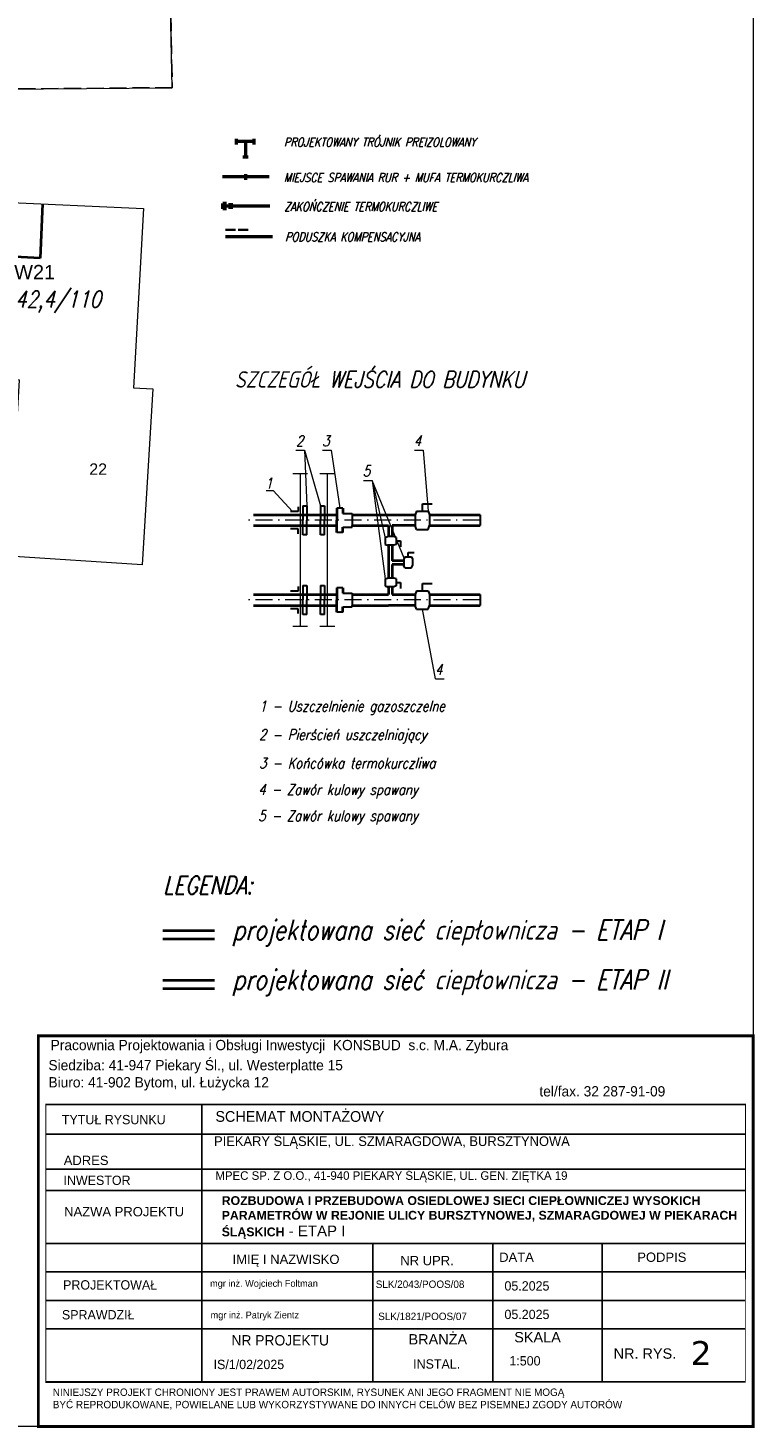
# Model space of a CAD drawing. Extents: x 6567519 to 6569315, y 5583523 to 5585607.
# Tile 27 of 67: x 6568627 to 6568691, y 5583953 to 5584075. Entities that reach past the tile are written whole.
import ezdxf
from ezdxf.enums import TextEntityAlignment as Align

# ---------------------------------------------------------------- set-up
doc = ezdxf.new("R2010")
doc.units = 0
for name, pattern in [('1', [0]), ('GAG', [2.5, 1.5, -0.5, 0, -0.5]), ('GAK', [3.5, 2, -0.7, 0.1, -0.7]), ('PRZER3-1', [4, 3, -1])]:
    doc.linetypes.add(name, pattern=pattern)
for name, color, linetype, lineweight in [('0-opis', 7, '1', 25), ('alarm', 51, 'CONTINUOUS', 50), ('GEPADR_O', 7, 'CONTINUOUS', 18), ('GESBZO', 7, 'CONTINUOUS', 50), ('GSLKRW', 7, 'CONTINUOUS', 25), ('GSSKOA', 7, 'PRZER3-1', 18), ('pomocnicza', 140, 'CONTINUOUS', 30), ('siec', 7, 'GAK', 70)]:
    doc.layers.add(name, color=color, linetype=linetype, lineweight=lineweight)
doc.layers.add('_D.OBRZEŻE', color=43, linetype='CONTINUOUS')
doc.styles.add('GEO-INFO', font='arial.ttf')
doc.styles.add('OPIS_BUDYNKU', font='SIMPLEX', dxfattribs={"width": 0.8, "oblique": 15.00003, "height": 1.25})
doc.styles.add('Opisy018', font='verdana.ttf', dxfattribs={"height": 20})
doc.styles.add('UZBROJENIE', font='SIMPLEX.shx', dxfattribs={"width": 0.8, "oblique": 15.00003, "height": 0.9})

msp = doc.modelspace()

# ---------------------------------------------------------------- linework, layer by layer
at = {"layer": '0-opis', "color": 4, "lineweight": 50}
for p, q in [((6568645.626, 5584065.113), (6568645.626, 5584065.592)), ((6568647.177, 5584065.113), (6568647.177, 5584065.592)), ((6568646.641, 5584063.988), (6568646.162, 5584063.988)), ((6568646.435, 5584062.014), (6568646.435, 5584062.493))]:
    msp.add_line(p, q, dxfattribs=at)
at = {"layer": '0-opis', "lineweight": 50}
for p, q in [((6568647.177, 5584065.353), (6568645.626, 5584065.353)), ((6568648.488, 5584062.253), (6568644.382, 5584062.253)), ((6568648.524, 5584059.709), (6568644.418, 5584059.709))]:
    msp.add_line(p, q, dxfattribs=at)
at = {"layer": '_D.OBRZEŻE', "color": 0}
for p, q in [((6568628.865, 5583980.967), (6568690.251, 5583980.967)), ((6568642.578, 5583956.656), (6568642.578, 5583980.967)), ((6568628.883, 5583978.367), (6568690.251, 5583978.367)), ((6568628.893, 5583975.299), (6568690.249, 5583975.299)), ((6568628.893, 5583973.41), (6568690.249, 5583973.41)), ((6568628.893, 5583968.783), (6568690.247, 5583968.783)), ((6568657.578, 5583956.656), (6568657.578, 5583968.783)), ((6568668.085, 5583956.656), (6568668.085, 5583968.783)), ((6568677.679, 5583956.656), (6568677.679, 5583968.783)), ((6568628.893, 5583966.283), (6568690.246, 5583966.283)), ((6568628.893, 5583963.783), (6568690.246, 5583963.783)), ((6568628.893, 5583961.283), (6568690.245, 5583961.283)), ((6568628.893, 5583956.656), (6568690.243, 5583956.656))]:
    msp.add_line(p, q, dxfattribs=at)
for points, const_width in [([(6568628.234, 5583986.967), (6568690.934, 5583986.967), (6568690.934, 5583952.73), (6568628.234, 5583952.73)], 0.259), ([(6568690.251, 5583980.98), (6568628.893, 5583980.98), (6568628.893, 5583956.581), (6568690.243, 5583956.62)], 0.0739)]:
    msp.add_lwpolyline(points, close=True, dxfattribs=dict(at, const_width=const_width))
at = {"layer": 'GESBZO', "color": 7, "linetype": 'Continuous', "lineweight": 20, "elevation": 10.18}
msp.add_lwpolyline([(6568625.67, 5584029.02), (6568626.597, 5584044.429), (6568625, 5584044.52), (6568625.88, 5584060.02), (6568637.45, 5584059.48), (6568636.573, 5584043.784), (6568638.27, 5584043.68), (6568637.33, 5584028.27)], close=True, dxfattribs=at)
at = {"layer": 'GSLKRW', "color": 7, "linetype": 'Continuous', "lineweight": 20, "elevation": 10.18}
msp.add_lwpolyline([(6568624.96, 5584069.96), (6568639.98, 5584070.08), (6568639.29, 5584102.53), (6568635.54, 5584102.77), (6568633.3, 5584102.87), (6568631.08, 5584102.96), (6568629.08, 5584103.06), (6568625.92, 5584103.24), (6568623.92, 5584103.34), (6568623.36, 5584103.37), (6568621.76, 5584103.45), (6568614.97, 5584103.73), (6568613.26, 5584106.43), (6568604.16, 5584106.95), (6568602.51, 5584107.17), (6568588.98, 5584107.87), (6568587.46, 5584105.02, -0.2500606), (6568580.74, 5584110.63), (6568582.92, 5584147.02)], format="xyb", dxfattribs=at)
at = {"layer": 'GSSKOA', "color": 7, "linetype": 'PRZER3-1', "lineweight": 20, "ltscale": 0.5, "elevation": 10.18}
msp.add_lwpolyline([(6568639.29, 5584102.53), (6568639.98, 5584070.08), (6568624.96, 5584069.96), (6568626.15, 5584083.24)], dxfattribs=at)
at = {"layer": 'pomocnicza', "lineweight": 50}
for p, q in [((6568644.727, 5584059.942), (6568644.418, 5584059.942)), ((6568644.418, 5584059.475), (6568644.418, 5584059.942)), ((6568645.061, 5584059.469), (6568645.061, 5584059.948)), ((6568645.182, 5584059.469), (6568645.182, 5584059.948)), ((6568644.727, 5584059.475), (6568644.418, 5584059.475))]:
    msp.add_line(p, q, dxfattribs=at)
at = {"layer": 'siec', "linetype": 'ByBlock', "lineweight": 50}
for p, q in [((6568646.401, 5584065.353), (6568646.401, 5584063.988)), ((6568648.759, 5584057.014), (6568644.653, 5584057.014))]:
    msp.add_line(p, q, dxfattribs=at)
at = {"layer": 'siec', "linetype": 'ByBlock', "lineweight": 40}
for p, q in [((6568628.588, 5584059.894), (6568628.385, 5584055.134)), ((6568628.385, 5584055.134), (6568625.612, 5584055.291)), ((6568647.102, 5584032.636), (6568654.404, 5584032.636)), ((6568654.404, 5584033.236), (6568654.404, 5584032.165)), ((6568654.936, 5584033.236), (6568654.936, 5584032.77)), ((6568655.745, 5584032.636), (6568656.641, 5584032.636)), ((6568656.641, 5584032.636), (6568658.94, 5584032.636)), ((6568658.94, 5584032.636), (6568661.295, 5584032.636)), ((6568662.539, 5584032.636), (6568666.978, 5584032.636)), ((6568647.102, 5584031.693), (6568654.404, 5584031.693)), ((6568654.404, 5584031.093), (6568654.404, 5584032.165)), ((6568654.936, 5584031.093), (6568654.936, 5584031.559)), ((6568655.745, 5584031.693), (6568656.641, 5584031.693)), ((6568656.641, 5584031.693), (6568658.94, 5584031.693)), ((6568658.94, 5584031.693), (6568658.94, 5584030.731)), ((6568661.295, 5584031.693), (6568659.262, 5584031.693)), ((6568659.262, 5584031.693), (6568659.262, 5584030.731)), ((6568662.539, 5584031.693), (6568666.978, 5584031.693)), ((6568658.94, 5584029.985), (6568658.94, 5584027.085)), ((6568659.262, 5584029.985), (6568659.262, 5584028.602)), ((6568660.295, 5584028.602), (6568659.262, 5584028.602)), ((6568659.262, 5584028.281), (6568659.262, 5584027.085)), ((6568660.295, 5584028.281), (6568659.262, 5584028.281)), ((6568647.102, 5584025.648), (6568654.404, 5584025.648)), ((6568654.404, 5584026.249), (6568654.404, 5584025.177)), ((6568654.936, 5584026.249), (6568654.936, 5584025.782)), ((6568655.745, 5584025.648), (6568656.641, 5584025.648)), ((6568656.641, 5584025.648), (6568658.94, 5584025.648)), ((6568658.94, 5584026.339), (6568658.94, 5584025.648)), ((6568659.262, 5584026.339), (6568659.262, 5584025.648)), ((6568659.262, 5584025.648), (6568661.295, 5584025.648)), ((6568662.539, 5584025.648), (6568662.89, 5584025.648)), ((6568662.89, 5584025.648), (6568666.978, 5584025.648)), ((6568647.102, 5584024.705), (6568654.404, 5584024.705)), ((6568654.404, 5584024.105), (6568654.404, 5584025.177)), ((6568654.936, 5584024.105), (6568654.936, 5584024.571)), ((6568655.745, 5584024.705), (6568656.641, 5584024.705)), ((6568656.641, 5584024.705), (6568658.94, 5584024.705)), ((6568661.295, 5584024.705), (6568658.94, 5584024.705)), ((6568662.539, 5584024.705), (6568662.89, 5584024.705)), ((6568662.89, 5584024.705), (6568666.978, 5584024.705))]:
    msp.add_line(p, q, dxfattribs=at)
at = {"layer": 'siec', "color": 0, "linetype": 'ByBlock', "lineweight": 35}
for p, q in [((6568644.664, 5584057.629), (6568645.535, 5584057.629)), ((6568645.758, 5584057.629), (6568646.63, 5584057.629))]:
    msp.add_line(p, q, dxfattribs=at)
at = {"layer": 'siec', "linetype": 'ByBlock', "lineweight": 20}
for p, q in [((6568650.823, 5584038.3), (6568651.581, 5584038.3)), ((6568651.581, 5584038.3), (6568651.792, 5584033.438)), ((6568651.581, 5584038.3), (6568652.967, 5584033.438)), ((6568653.162, 5584038.3), (6568653.92, 5584038.3)), ((6568653.92, 5584038.3), (6568654.67, 5584033.236)), ((6568661.217, 5584038.3), (6568661.974, 5584038.3)), ((6568661.974, 5584038.3), (6568662.424, 5584032.965)), ((6568650.548, 5584036.25), (6568651.84, 5584036.25)), ((6568651.194, 5584036.25), (6568651.194, 5584022.891)), ((6568652.933, 5584036.25), (6568654.224, 5584036.25)), ((6568653.578, 5584036.25), (6568653.578, 5584022.891)), ((6568656.751, 5584035.657), (6568657.509, 5584035.657)), ((6568657.509, 5584035.657), (6568658.66, 5584030.596)), ((6568648.226, 5584034.764), (6568648.819, 5584034.764)), ((6568648.819, 5584034.764), (6568650.517, 5584032.926)), ((6568663.081, 5584018.267), (6568661.917, 5584024.376)), ((6568650.548, 5584022.891), (6568651.84, 5584022.891)), ((6568652.933, 5584022.891), (6568654.224, 5584022.891)), ((6568663.081, 5584018.267), (6568663.838, 5584018.267))]:
    msp.add_line(p, q, dxfattribs=at)
at = {"layer": 'siec', "color": 0, "linetype": 'Continuous', "lineweight": 20}
for p, q in [((6568657.509, 5584035.657), (6568658.66, 5584027.016)), ((6568660.33, 5584028.856), (6568657.509, 5584035.657))]:
    msp.add_line(p, q, dxfattribs=at)
at = {"layer": 'siec', "linetype": 'ByBlock', "lineweight": 30}
for p, q in [((6568651.033, 5584032.926), (6568650.342, 5584032.926)), ((6568651.033, 5584033.344), (6568651.033, 5584032.926)), ((6568651.431, 5584033.438), (6568651.431, 5584032.165)), ((6568651.431, 5584033.438), (6568651.792, 5584033.438)), ((6568651.792, 5584033.438), (6568651.792, 5584032.165)), ((6568652.967, 5584033.438), (6568652.967, 5584032.165)), ((6568652.967, 5584033.438), (6568653.328, 5584033.438)), ((6568653.328, 5584033.438), (6568653.328, 5584032.165)), ((6568654.936, 5584033.236), (6568654.404, 5584033.236)), ((6568654.936, 5584032.77), (6568655.745, 5584032.77)), ((6568655.745, 5584032.77), (6568655.745, 5584031.693)), ((6568661.41, 5584032.965), (6568661.295, 5584032.636)), ((6568661.295, 5584032.636), (6568661.295, 5584031.693)), ((6568661.41, 5584032.965), (6568662.424, 5584032.965)), ((6568661.917, 5584032.965), (6568661.917, 5584033.596)), ((6568661.917, 5584033.596), (6568662.788, 5584033.596)), ((6568662.424, 5584032.965), (6568662.539, 5584032.636)), ((6568662.539, 5584032.636), (6568662.539, 5584031.693)), ((6568666.978, 5584032.636), (6568666.978, 5584031.693)), ((6568651.431, 5584030.891), (6568651.431, 5584032.165)), ((6568651.792, 5584030.891), (6568651.792, 5584032.165)), ((6568652.967, 5584030.891), (6568652.967, 5584032.165)), ((6568653.328, 5584030.891), (6568653.328, 5584032.165)), ((6568654.936, 5584031.559), (6568655.745, 5584031.559)), ((6568655.745, 5584031.559), (6568655.745, 5584031.693)), ((6568661.41, 5584031.364), (6568661.295, 5584031.693)), ((6568662.424, 5584031.364), (6568662.539, 5584031.693)), ((6568651.033, 5584031.403), (6568650.342, 5584031.403)), ((6568651.033, 5584030.985), (6568651.033, 5584031.403)), ((6568651.792, 5584030.891), (6568651.431, 5584030.891)), ((6568653.328, 5584030.891), (6568652.967, 5584030.891)), ((6568654.936, 5584031.093), (6568654.404, 5584031.093)), ((6568658.66, 5584030.662), (6568658.857, 5584030.731)), ((6568658.66, 5584030.662), (6568658.66, 5584030.053)), ((6568659.423, 5584030.731), (6568658.857, 5584030.731)), ((6568659.62, 5584030.662), (6568659.423, 5584030.731)), ((6568659.62, 5584030.662), (6568659.62, 5584030.053)), ((6568659.62, 5584030.358), (6568659.999, 5584030.358)), ((6568659.999, 5584030.358), (6568659.999, 5584029.835)), ((6568661.41, 5584031.364), (6568662.424, 5584031.364)), ((6568658.66, 5584030.053), (6568658.857, 5584029.985)), ((6568659.423, 5584029.985), (6568658.857, 5584029.985)), ((6568659.62, 5584030.053), (6568659.423, 5584029.985)), ((6568660.364, 5584028.955), (6568660.295, 5584028.758)), ((6568660.364, 5584028.955), (6568660.973, 5584028.955)), ((6568660.668, 5584028.955), (6568660.668, 5584029.334)), ((6568660.668, 5584029.334), (6568661.191, 5584029.334)), ((6568660.973, 5584028.955), (6568661.041, 5584028.758)), ((6568660.295, 5584028.758), (6568660.295, 5584028.192)), ((6568660.364, 5584027.995), (6568660.295, 5584028.192)), ((6568660.364, 5584027.995), (6568660.973, 5584027.995)), ((6568660.973, 5584027.995), (6568661.041, 5584028.192)), ((6568661.041, 5584028.758), (6568661.041, 5584028.192)), ((6568658.66, 5584027.016), (6568658.857, 5584027.085)), ((6568658.66, 5584027.016), (6568658.66, 5584026.408)), ((6568659.423, 5584027.085), (6568658.857, 5584027.085)), ((6568659.62, 5584027.016), (6568659.423, 5584027.085)), ((6568659.62, 5584027.016), (6568659.62, 5584026.408)), ((6568659.62, 5584026.712), (6568659.999, 5584026.712)), ((6568659.999, 5584026.712), (6568659.999, 5584026.19)), ((6568661.917, 5584025.977), (6568661.917, 5584026.608)), ((6568661.917, 5584026.608), (6568662.788, 5584026.608)), ((6568651.033, 5584025.938), (6568650.342, 5584025.938)), ((6568651.033, 5584026.356), (6568651.033, 5584025.938)), ((6568651.431, 5584026.45), (6568651.431, 5584025.177)), ((6568651.431, 5584026.45), (6568651.792, 5584026.45)), ((6568651.792, 5584026.45), (6568651.792, 5584025.177)), ((6568652.967, 5584026.45), (6568652.967, 5584025.177)), ((6568652.967, 5584026.45), (6568653.328, 5584026.45)), ((6568653.328, 5584026.45), (6568653.328, 5584025.177)), ((6568654.936, 5584026.249), (6568654.404, 5584026.249)), ((6568654.936, 5584025.782), (6568655.745, 5584025.782)), ((6568655.745, 5584025.782), (6568655.745, 5584024.705)), ((6568658.66, 5584026.408), (6568658.857, 5584026.339)), ((6568659.423, 5584026.339), (6568658.857, 5584026.339)), ((6568659.62, 5584026.408), (6568659.423, 5584026.339)), ((6568661.41, 5584025.977), (6568661.295, 5584025.648)), ((6568661.295, 5584025.648), (6568661.295, 5584024.705)), ((6568661.41, 5584025.977), (6568662.424, 5584025.977)), ((6568662.424, 5584025.977), (6568662.539, 5584025.648)), ((6568662.539, 5584025.648), (6568662.539, 5584024.705)), ((6568666.978, 5584025.648), (6568666.978, 5584024.705)), ((6568651.033, 5584024.415), (6568650.342, 5584024.415)), ((6568651.033, 5584023.998), (6568651.033, 5584024.415)), ((6568651.431, 5584023.903), (6568651.431, 5584025.177)), ((6568651.792, 5584023.903), (6568651.792, 5584025.177)), ((6568652.967, 5584023.903), (6568652.967, 5584025.177)), ((6568653.328, 5584023.903), (6568653.328, 5584025.177)), ((6568654.936, 5584024.105), (6568654.404, 5584024.105)), ((6568654.936, 5584024.571), (6568655.745, 5584024.571)), ((6568655.745, 5584024.571), (6568655.745, 5584024.705)), ((6568661.41, 5584024.376), (6568661.295, 5584024.705)), ((6568661.41, 5584024.376), (6568662.424, 5584024.376)), ((6568662.424, 5584024.376), (6568662.539, 5584024.705)), ((6568651.792, 5584023.903), (6568651.431, 5584023.903)), ((6568653.328, 5584023.903), (6568652.967, 5584023.903))]:
    msp.add_line(p, q, dxfattribs=at)
at = {"layer": 'siec', "linetype": 'GAG', "lineweight": 20}
for p, q in [((6568666.978, 5584032.165), (6568646.274, 5584032.165)), ((6568666.978, 5584025.177), (6568646.274, 5584025.177))]:
    msp.add_line(p, q, dxfattribs=at)
at = {"layer": 'siec', "color": 1, "linetype": 'Continuous', "lineweight": 40}
for p, q in [((6568643.694, 5583996.172), (6568639.144, 5583996.172)), ((6568643.694, 5583995.455), (6568639.144, 5583995.455))]:
    msp.add_line(p, q, dxfattribs=at)
at = {"layer": 'siec', "color": 0, "linetype": 'Continuous', "lineweight": 40}
for p, q in [((6568643.694, 5583991.817), (6568639.144, 5583991.817)), ((6568643.694, 5583991.099), (6568639.144, 5583991.099))]:
    msp.add_line(p, q, dxfattribs=at)
at = {"layer": 'siec', "linetype": 'Continuous', "lineweight": 18}
msp.add_lwpolyline([(6568276.363, 5584228.608), (6568690.934, 5584228.608), (6568690.934, 5583952.73), (6568276.363, 5583952.73)], close=True, dxfattribs=at)

# ---------------------------------------------------------------- texts
at = {"layer": '_D.OBRZEŻE', "color": 0, "attachment_point": 1}
for s, insert, char_height, width in [('Pracownia Projektowania i Obsługi Inwestycji  KONSBUD  s.c. M.A. Zybura{\\Q15;              }', (6568629.32, 5583986.616), 0.9, 281.08878), ('Siedziba: 41-947 Piekary Śl., ul. Westerplatte 15\\PBiuro: 41-902 Bytom, ul. Łużycka 12', (6568629.123, 5583984.853), 0.9, 48.07269), ('{\\H0.8612x; tel/fax. 32 287-91-09}\\P ', (6568671.846, 5583982.563), 1.045, 31.98503), ('TYTUŁ RYSUNKU', (6568630.301, 5583980.042), 0.81625, 23.69262), ('SCHEMAT MONTAŻOWY', (6568643.766, 5583980.377), 0.9405, 47.74268), ('PIEKARY ŚLĄSKIE, UL. SZMARAGDOWA, BURSZTYNOWA', (6568643.648, 5583978.164), 0.84645, 45.94637), ('{\\fArial|b0|i0|c238|p34;ADRES }', (6568630.464, 5583976.466), 0.81625, 23.69262), ('MPEC SP. Z O.O., 41-940 PIEKARY ŚLĄSKIE, UL. GEN. ZIĘTKA 19', (6568643.764, 5583975.102), 0.75, 51.59646), ('INWESTOR', (6568630.442, 5583974.721), 0.8162, 23.69262), ('{\\fArial|b1|i0|c238|p34;\\H0.819x;ROZBUDOWA I PRZEBUDOWA OSIEDLOWEJ SIECI CIEPŁOWNICZEJ WYSOKICH PARAMETRÓW W REJONIE ULICY BURSZTYNOWEJ, SZMARAGDOWEJ W PIEKARACH ŚLĄSKICH\\fArial|b0|i0|c238|p34;\\H1.221x; - ETAP I}', (6568644.317, 5583972.919), 0.942155, 47.58608), ('{\\fArial|b0|i0|c238|p34;NAZWA PROJEKTU}', (6568630.5, 5583971.97), 0.81625, 23.69262), ('{\\fArial|b0|i0|c238|p34;\\Q0;IMIĘ I NAZWISKO}', (6568645.275, 5583967.791), 0.81625, 23.69262), ('{\\fArial|b0|i0|c238|p34;NR UPR.}', (6568659.981, 5583967.684), 0.81625, 23.69262), ('{\\fArial|b0|i0|c238|p34;\\Q0;DATA}', (6568668.65, 5583967.979), 0.81625, 23.69262), ('{\\fArial|b0|i0|c238|p34;\\Q0;PODPIS}', (6568680.762, 5583967.979), 0.81625, 23.69262), ('PROJEKTOWAŁ', (6568630.408, 5583965.552), 0.81625, 23.69262), ('mgr inż. Wojciech Foltman', (6568643.299, 5583965.576), 0.6, 23.69262), ('SLK/2043/POOS/08', (6568657.826, 5583965.526), 0.65, 22.50798), ('05.2025', (6568669.115, 5583965.465), 0.8162, 23.69262), ('SPRAWDZIŁ', (6568630.304, 5583962.934), 0.8162, 23.69262), ('mgr inż. Patryk Zientz', (6568643.343, 5583962.804), 0.6, 23.69262), ('SLK/1821/POOS/07', (6568658.04, 5583962.711), 0.65, 22.50798), ('05.2025', (6568669.115, 5583962.965), 0.8162, 23.69262), ('NR PROJEKTU', (6568645.173, 5583960.74), 0.90694, 23.69262), ('{\\fArial|b0|i0|c238|p34;\\Q0;BRANŻA}', (6568660.703, 5583960.828), 0.90694, 23.69262), ('{\\fArial|b0|i0|c238|p34;\\Q0;SKALA}', (6568669.973, 5583961.015), 0.90694, 23.69262), ('{\\fArial|b0|i0|c238|p34;\\Q0;NR. RYS.}', (6568678.687, 5583959.579), 0.90694, 23.69262), ('\\A1;    IS/1/02/2025', (6568642.393, 5583958.578), 0.81625, 23.69262), ('^IINSTAL.', (6568657.842, 5583958.622), 0.8162, 23.69262), ('^I  1:500', (6568665.676, 5583958.897), 0.8162, 23.69262), (' NINIEJSZY PROJEKT CHRONIONY JEST PRAWEM AUTORSKIM, RYSUNEK ANI JEGO FRAGMENT NIE MOGĄ\\P BYĆ REPRODUKOWANE, POWIELANE LUB WYKORZYSTYWANE DO INNYCH CELÓW BEZ PISEMNEJ ZGODY AUTORÓW', (6568629.261, 5583956.061), 0.65, 72.48965)]:
    msp.add_mtext(s, dxfattribs=dict(at, insert=insert, char_height=char_height, width=width))
at = {"layer": '_D.OBRZEŻE', "color": 0, "insert": (6568685.449, 5583960.22), "char_height": 2.09, "width": 3.42005, "attachment_point": 1, "style": 'Opisy018'}
msp.add_mtext('2', dxfattribs=at)
at = {"layer": 'alarm', "color": 0, "linetype": 'Continuous', "lineweight": 30, "style": 'GEO-INFO'}
msp.add_text('W21', height=1.25, dxfattribs=at).set_placement((6568627.914, 5584053.927, -9.52), align=Align.MIDDLE)
at = {"layer": 'alarm', "color": 0, "lineweight": 30, "style": 'UZBROJENIE', "oblique": 15.00003, "width": 0.8}
msp.add_text('42,4/110', height=1.44, dxfattribs=at).set_placement((6568626.214, 5584050.821))
at = {"layer": 'alarm', "color": 7, "lineweight": 20, "style": 'UZBROJENIE', "oblique": 15.00003, "width": 0.8}
for s, height, p in [('LEGENDA:', 1.5552, (6568639.181, 5583999.404)), ('projektowana sieć ciepłownicza - ETAP I', 1.728, (6568645.247, 5583995.401)), ('projektowana sieć ciepłownicza - ETAP II', 1.728, (6568645.247, 5583991.045))]:
    msp.add_text(s, height=height, dxfattribs=at).set_placement(p)
at = {"layer": 'GEPADR_O', "color": 7, "linetype": 'Continuous', "lineweight": 20, "style": 'GEO-INFO'}
msp.add_text('22', height=1, dxfattribs=at).set_placement((6568632.706, 5584036.146, 10.8))
at = {"layer": 'pomocnicza', "lineweight": 25, "style": 'UZBROJENIE', "oblique": 15.00003, "width": 0.8}
for s, height, p in [('PROJEKTOWANY TRÓJNIK PREIZOLOWANY', 0.77875, (6568649.766, 5584064.913)), ('MIEJSCE SPAWANIA RUR + MUFA TERMOKURCZLIWA', 0.77875, (6568649.766, 5584061.813)), ('ZAKOŃCZENIE TERMOKURCZLIWE', 0.77875, (6568649.791, 5584059.261)), ('PODUSZKA KOMPENSACYJNA', 0.77875, (6568649.878, 5584056.61)), ('SZCZEGÓŁ WEJŚCIA DO BUDYNKU', 1.4377, (6568645.466, 5584043.789))]:
    msp.add_text(s, height=height, dxfattribs=at).set_placement(p)
at = {"layer": 'siec', "lineweight": 30, "style": 'OPIS_BUDYNKU', "oblique": 15.00003, "width": 0.8}
for s, p in [('2', (6568651.157, 5584039.124, 8.1)), ('3', (6568653.448, 5584039.124, 8.1)), ('4', (6568661.483, 5584039.124, 8.1)), ('5', (6568657.017, 5584036.481, 8.1)), ('1', (6568648.437, 5584035.406, 8.1)), ('4', (6568663.347, 5584019.091, 8.1))]:
    msp.add_text(s, height=0.938, dxfattribs=at).set_placement(p, align=Align.MIDDLE_CENTER)
at = {"layer": 'siec', "linetype": 'ByBlock', "lineweight": 25, "style": 'OPIS_BUDYNKU', "oblique": 15.00003, "width": 0.8}
for s, p in [('1 - Uszczelnienie gazoszczelne', (6568647.591, 5584015.411, 8.1)), ('2 - Pierścień uszczelniający', (6568647.591, 5584012.911, 8.1)), ('3 - Końcówka termokurczliwa', (6568647.591, 5584010.411, 8.1)), ('4 - Zawór kulowy spawany', (6568647.522, 5584008.099, 8.1)), ('5 - Zawór kulowy spawany', (6568647.522, 5584005.799, 8.1))]:
    msp.add_text(s, height=0.9375, dxfattribs=at).set_placement(p)

doc.saveas('drawing.dxf')
